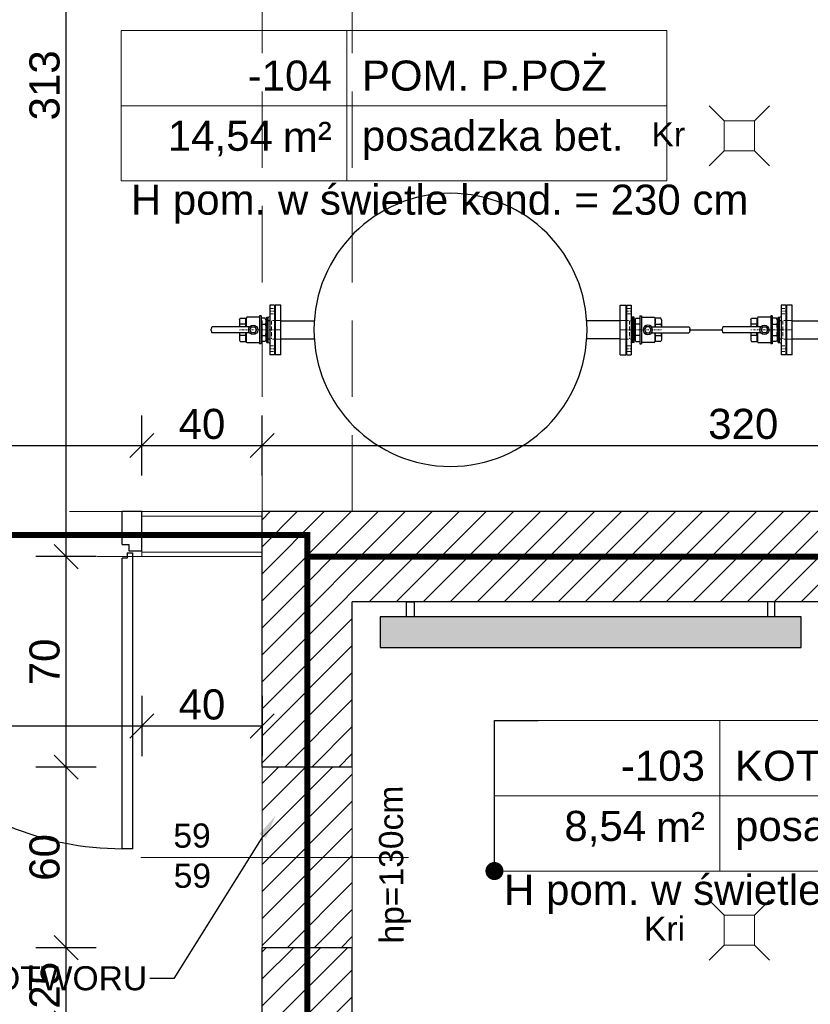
# Model space of a CAD drawing. Header units: millimetres. Extents: x 6506 to 39690, y 6022 to 25261.
# Tile 7 of 59: x 9487 to 9750, y 18567 to 18894. Entities that reach past the tile are written whole.
import ezdxf
from ezdxf import colors
from ezdxf.entities.mleader import LeaderData, LeaderLine
from ezdxf.enums import TextEntityAlignment as Align
from ezdxf.lldxf.tags import DXFTag
from ezdxf.math import Vec2, Vec3

# ---------------------------------------------------------------- set-up
doc = ezdxf.new("R2010")
doc.units = ezdxf.units.MM
for name, pattern in [('ACAD_ISO02W100', [15, 12, -3]), ('ACAD_ISO03W100', [30, 12, -18]), ('ACAD_ISO11W100', [33, 12, -3, 12, -3, 0, -3]), ('DASHDOT', [1, 0.5, -0.25, 0, -0.25]), ('DASHED', [19.05, 12.7, -6.35]), ('HIDDEN', [1.905, 1.27, -0.635])]:
    doc.linetypes.add(name, pattern=pattern)
for name, color, linetype, lineweight in [('_ET-PPOZ', 154, 'ACAD_ISO11W100', 30), ('A_KONST_ISTNIEJĄCE', 83, 'Continuous', 25), ('A_OPISY', 40, 'Continuous', 9), ('A_WIDOK', 141, 'Continuous', 13), ('A_WIDOK-NAD', 221, 'DASHED', 13), ('A_WYMIAROWANIE', 7, 'Continuous', 9), ('CP_AXIS', 143, 'DASHDOT', 9), ('CP_DETAL', 33, 'Continuous', 9), ('CP_HIDDE', 203, 'HIDDEN', 9), ('IS_Grzejniki_Plan_rzut', 7, 'SOLID', 25), ('IS_Odbiorniki', 7, 'SOLID', 15), ('IS_Opisy_działek_Wodociag', 7, 'SOLID', 15)]:
    doc.layers.add(name, color=color, linetype=linetype, lineweight=lineweight)
doc.layers.add('_ET_URZĄDZENIA', color=7, linetype='Continuous')
doc.layers.add('CP_UCSSPEC', color=50, linetype='Continuous')
for name, color, linetype, lineweight, true_color in [('A_DZIAŁOWA_PROJEKTOWANE', 7, 'Continuous', 18, 0x007cb0), ('A_HATCH', 7, 'Continuous', 5, 0x999999), ('A_HATCH_PROJEKTOWANE', 7, 'Continuous', 9, 0x0089b6), ('A_IZOLEACJA TERMI_PROJEKTOWANA', 7, 'Continuous', 15, 0x0089b6), ('A_PPOŻ', 1, 'ACAD_ISO02W100', 30, 0xff0000)]:
    doc.layers.add(name, color=color, linetype=linetype, lineweight=lineweight, true_color=true_color)
doc.layers.add('A_NIEWIDOCZNE  POMOCNICZE', color=252, linetype='ACAD_ISO03W100', lineweight=5, plot=False)
doc.layers.get('CP_UCSSPEC').off()
doc.styles.add('ARIAL', font='arial.ttf')
doc.styles.add('CP_ATTR', font='ROMANS.SHX')
doc.styles.get("Standard").update_dxf_attribs({"font": 'arial.ttf'})
doc.linetypes.add('BATTING', pattern='A,0.0001,-0.1,[134,ltypeshp.shx,S=0.1,R=0,X=-0.1,Y=0],-0.2,[134,ltypeshp.shx,S=0.1,R=180,X=0.1,Y=0],-0.1', length=0.4001)
tags = doc.linetypes.add('SOLID', pattern=[10, 10, 0]).pattern_tags.tags
tags[6:7] = [DXFTag(74, 4), DXFTag(75, 0), DXFTag(340, '0'), DXFTag(46, 0.0), DXFTag(50, 0.0), DXFTag(44, 0.0), DXFTag(45, 0.0)]
tags[4:5] = [DXFTag(74, 4), DXFTag(75, 0), DXFTag(340, '0'), DXFTag(46, 0.0), DXFTag(50, 0.0), DXFTag(44, 0.0), DXFTag(45, 0.0)]
doc.dimstyles.new('1 do 100', dxfattribs={"dimtxt": 10, "dimasz": 8, "dimexe": 10, "dimexo": 10, "dimgap": 2, "dimtad": 1, "dimdec": 0, "dimtxsty": 'Standard', "dimblk": 'OBLIQUE', "dimcen": 2.5, "dimadec": 0, "dimazin": 0, "dimtfac": 1, "dimtdec": 0, "dimtmove": 0, "dimatfit": 3, "dimldrblk": 'OBLIQUE', "dimfxl": 10, "dimfxlon": 1, "dimarcsym": 0})

# ---------------------------------------------------------------- blocks, each defined once
blk = doc.blocks.new('*U134')
at = {"lineweight": 5}
for p, q in [((-75, -25), (-75, 25)), ((-75, 25), (0, 25)), ((0, 0), (0, 25)), ((0, 25), (152.71, 25)), ((152.71, 25), (152.71, -25)), ((-75, -25), (0, -25)), ((152.71, -25), (0, -25))]:
    blk.add_line(p, q, dxfattribs=at)
at = {"lineweight": 5, "ltscale": 18.5}
for p, q in [((0, 25), (0, -25)), ((-75, 0), (152.71, 0))]:
    blk.add_line(p, q, dxfattribs=at)
at = {"lineweight": 5, "ltscale": 18.5, "insert": (-5, -10.38), "char_height": 10, "attachment_point": 6, "style": 'ARIAL'}
blk.add_mtext('\\A1;m²', dxfattribs=at)
at = {"lineweight": 5, "style": 'ARIAL'}
blk.add_attdef('1NR', text='', height=10, dxfattribs=at).set_placement((-5, 5), align=Align.RIGHT)
blk.add_attdef('2POM', (5, 5), '', height=10, dxfattribs=at)
blk.add_attdef('4PL2', text='', height=10, dxfattribs=at).set_placement((-24.57, -5), align=Align.TOP_RIGHT)
blk.add_attdef('3POS', text='', height=10, dxfattribs=at).set_placement((5, -5), align=Align.TOP_LEFT)
blk = doc.blocks.new('_Dot')
at = {"color": 0, "linetype": 'ByBlock', "lineweight": -2}
blk.add_line((-0.5, 0), (-1, 0), dxfattribs=at)
at = {"color": 0, "linetype": 'ByBlock', "const_width": 0.5}
blk.add_lwpolyline([(-0.25, 0, 1), (0.25, 0, 1)], format="xyb", close=True, dxfattribs=at)
blk = doc.blocks.new('_Oblique')
at = {"color": 0, "linetype": 'ByBlock', "lineweight": -2}
blk.add_line((-0.5, -0.5), (0.5, 0.5), dxfattribs=at)
blk = doc.blocks.new('*D202')
at = {"layer": 'A_WYMIAROWANIE', "color": 0, "lineweight": -2, "ltscale": 2, "transparency": 16777216}
for p, q in [((9816.07, 18713.59), (9816.07, 18731.05)), ((9787.97, 18715.66), (9807.97, 18715.66)), ((9797.97, 18700.66), (9797.97, 18715.66)), ((9797.97, 18708.16), (9816.07, 18713.59)), ((9807.97, 18700.66), (9787.97, 18700.66))]:
    blk.add_line(p, q, dxfattribs=at)
at = {"layer": 'Defpoints', "color": 0, "ltscale": 2, "transparency": 16777216}
for p in [(9426.26, 18715.66), (9797.97, 18715.66), (9822.04, 18700.66)]:
    blk.add_point(p, dxfattribs=at)
at = {"layer": 'A_WYMIAROWANIE', "color": 0, "lineweight": -2, "ltscale": 2, "transparency": 16777216, "xscale": 8, "yscale": 8, "zscale": 8}
for p, rotation in [((9797.97, 18715.66), 90), ((9797.97, 18700.66), 270)]:
    blk.add_blockref('_Oblique', p, dxfattribs=dict(at, rotation=rotation))
at = {"layer": 'A_WYMIAROWANIE', "color": 0, "ltscale": 2, "transparency": 16777216, "insert": (9808.97, 18722.32), "char_height": 10, "attachment_point": 5, "rotation": 90}
blk.add_mtext('15', dxfattribs=at)
blk = doc.blocks.new('*D205')
at = {"layer": 'A_WYMIAROWANIE', "color": 0, "lineweight": -2, "ltscale": 2, "transparency": 16777216}
for p, q in [((9512.57, 18585.66), (9492.57, 18585.66)), ((9502.57, 18560.66), (9502.57, 18585.66)), ((9512.57, 18560.66), (9492.57, 18560.66))]:
    blk.add_line(p, q, dxfattribs=at)
at = {"layer": 'Defpoints', "color": 0, "ltscale": 2, "transparency": 16777216}
for p in [(9502.57, 18585.66), (9567.76, 18585.66), (9567.76, 18560.66)]:
    blk.add_point(p, dxfattribs=at)
at = {"layer": 'A_WYMIAROWANIE', "color": 0, "lineweight": -2, "ltscale": 2, "transparency": 16777216, "xscale": 8, "yscale": 8, "zscale": 8}
for p, rotation in [((9502.57, 18585.66), 90), ((9502.57, 18560.66), 270)]:
    blk.add_blockref('_Oblique', p, dxfattribs=dict(at, rotation=rotation))
at = {"layer": 'A_WYMIAROWANIE', "color": 0, "ltscale": 2, "transparency": 16777216, "insert": (9495.46, 18573.16), "char_height": 10, "attachment_point": 5, "rotation": 90}
blk.add_mtext('25', dxfattribs=at)
blk = doc.blocks.new('*D206')
at = {"layer": 'A_WYMIAROWANIE', "color": 0, "lineweight": -2, "ltscale": 2, "transparency": 16777216}
for p, q in [((9512.57, 18645.66), (9492.57, 18645.66)), ((9502.57, 18585.66), (9502.57, 18645.66)), ((9512.57, 18585.66), (9492.57, 18585.66))]:
    blk.add_line(p, q, dxfattribs=at)
at = {"layer": 'Defpoints', "color": 0, "ltscale": 2, "transparency": 16777216}
for p in [(9502.57, 18645.66), (9582.76, 18645.66), (9567.76, 18585.66)]:
    blk.add_point(p, dxfattribs=at)
at = {"layer": 'A_WYMIAROWANIE', "color": 0, "lineweight": -2, "ltscale": 2, "transparency": 16777216, "xscale": 8, "yscale": 8, "zscale": 8}
for p, rotation in [((9502.57, 18645.66), 90), ((9502.57, 18585.66), 270)]:
    blk.add_blockref('_Oblique', p, dxfattribs=dict(at, rotation=rotation))
at = {"layer": 'A_WYMIAROWANIE', "color": 0, "ltscale": 2, "transparency": 16777216, "insert": (9495.46, 18615.66), "char_height": 10, "attachment_point": 5, "rotation": 90}
blk.add_mtext('60', dxfattribs=at)
blk = doc.blocks.new('*D207')
at = {"layer": 'A_WYMIAROWANIE', "color": 0, "lineweight": -2, "ltscale": 2, "transparency": 16777216}
for p, q in [((9512.57, 18715.66), (9492.57, 18715.66)), ((9502.57, 18645.66), (9502.57, 18715.66)), ((9512.57, 18645.66), (9492.57, 18645.66))]:
    blk.add_line(p, q, dxfattribs=at)
at = {"layer": 'Defpoints', "color": 0, "ltscale": 2, "transparency": 16777216}
for p in [(9502.57, 18715.66), (9561.93, 18715.66), (9582.76, 18645.66)]:
    blk.add_point(p, dxfattribs=at)
at = {"layer": 'A_WYMIAROWANIE', "color": 0, "lineweight": -2, "ltscale": 2, "transparency": 16777216, "xscale": 8, "yscale": 8, "zscale": 8}
for p, rotation in [((9502.57, 18715.66), 90), ((9502.57, 18645.66), 270)]:
    blk.add_blockref('_Oblique', p, dxfattribs=dict(at, rotation=rotation))
at = {"layer": 'A_WYMIAROWANIE', "color": 0, "ltscale": 2, "transparency": 16777216, "insert": (9495.46, 18680.66), "char_height": 10, "attachment_point": 5, "rotation": 90}
blk.add_mtext('70', dxfattribs=at)
blk = doc.blocks.new('*D208')
at = {"layer": 'A_WYMIAROWANIE', "color": 0, "lineweight": -2, "ltscale": 2, "transparency": 16777216}
for p, q in [((9492.57, 19029.04), (9512.57, 19029.04)), ((9502.57, 18715.66), (9502.57, 19029.04)), ((9512.57, 18715.66), (9492.57, 18715.66))]:
    blk.add_line(p, q, dxfattribs=at)
at = {"layer": 'Defpoints', "color": 0, "ltscale": 2, "transparency": 16777216}
for p in [(9278.21, 19029.04), (9502.57, 19029.04), (9561.93, 18715.66)]:
    blk.add_point(p, dxfattribs=at)
at = {"layer": 'A_WYMIAROWANIE', "color": 0, "lineweight": -2, "ltscale": 2, "transparency": 16777216, "xscale": 8, "yscale": 8, "zscale": 8}
for p, rotation in [((9502.57, 19029.04), 90), ((9502.57, 18715.66), 270)]:
    blk.add_blockref('_Oblique', p, dxfattribs=dict(at, rotation=rotation))
at = {"layer": 'A_WYMIAROWANIE', "color": 0, "ltscale": 2, "transparency": 16777216, "insert": (9495.46, 18872.35), "char_height": 10, "attachment_point": 5, "rotation": 90}
blk.add_mtext('313', dxfattribs=at)
blk = doc.blocks.new('A$C851ad2d9')
at = {"layer": 'IS_Odbiorniki'}
for p, q in [((-50, 50), (-100, 100)), ((50, 50), (100, 100)), ((-50, -50), (-100, -100)), ((50, -50), (100, -100))]:
    blk.add_line(p, q, dxfattribs=at)
blk.add_lwpolyline([(-50, -50), (50, -50), (50, 50), (-50, 50)], close=True, dxfattribs=at)
blk = doc.blocks.new('2hfl03b_01_pn10_dn50_edwp94')
for p, q in [((0, 82.5), (0, -82.5)), ((0, 82.5), (19, 82.5)), ((19, -82.5), (19, 82.5)), ((0, -82.5), (19, -82.5))]:
    blk.add_line(p, q)
at = {"layer": 'CP_AXIS'}
blk.add_line((0, 0), (19, 0), dxfattribs=at)
at = {"layer": 'CP_HIDDE'}
for p, q in [((0, 30.8), (19, 30.8)), ((0, -30.7), (19, -30.7))]:
    blk.add_line(p, q, dxfattribs=at)
at = {"style": 'CP_ATTR', "flags": 9}
for tag in ['NAME', 'GROUP', 'PRODUCER', 'ARTICLE', 'CHARACTER', 'DN', 'WEIGHT', 'OTHER', 'QUANTITY']:
    blk.add_attdef(tag, text='', height=0.00005, dxfattribs=at).set_placement((0, 0), align=Align.MIDDLE_LEFT)
for tag in ['NUMBER', 'PRODUCT-TYPE', 'ORDER-NO', 'PN', 'BOLTTYPE', 'PRICE']:
    blk.add_attdef(tag, text='', height=0.00005, dxfattribs=at).set_placement((0, 0), align=Align.MIDDLE_RIGHT)
blk = doc.blocks.new('cp_ucs2d')
at = {"layer": 'Defpoints'}
blk.add_line((0, 0), (0, 0), dxfattribs=at)
blk.add_point((0, 0), dxfattribs=at)
blk = doc.blocks.new('Phpn_zaw142_050z_f27jpvv')
for p, q in [((1.89, 3.38), (2.12, 3.85)), ((1.89, -3.38), (1.89, 3.38)), ((2.12, 3.85), (3.51, 3.85)), ((3.51, -4.62), (3.51, 4.62)), ((3.51, 4.62), (3.99, 4.62)), ((3.99, -4.62), (3.99, 4.62)), ((8.29, 4.22), (3.99, 4.22)), ((8.29, 4.22), (8.45, 3.85)), ((10.46, 3.85), (8.45, 3.85)), ((8.45, 0.96), (8.45, 3.85)), ((10.69, 3.38), (10.46, 3.85)), ((10.69, 0.96), (10.69, 3.38)), ((1.59, -3.02), (1.59, 3.01)), ((1.89, 3.01), (1.59, 3.01)), ((3.51, 1.88), (2.12, 1.88)), ((5.03, 0), (5.58, 0.96)), ((5.58, -0.96), (5.03, 0)), ((5.58, 0.96), (6.7, 0.96)), ((6.7, 0.96), (7.25, 0)), ((7.25, 0), (6.7, -0.96)), ((7.34, 0.96), (19.74, 0.96)), ((8.62, 1.88), (10.46, 1.88)), ((20.14, 0.24), (20.14, -0.24)), ((1.89, -3.02), (1.59, -3.02)), ((3.51, -1.88), (2.12, -1.88)), ((6.7, -0.96), (5.58, -0.96)), ((7.34, -0.96), (19.74, -0.96)), ((8.45, -3.85), (8.45, -0.96)), ((8.62, -1.88), (10.46, -1.88)), ((10.69, -3.38), (10.69, -0.96)), ((1.89, -3.38), (2.12, -3.85)), ((2.12, -3.85), (3.51, -3.85)), ((3.51, -4.62), (3.99, -4.62)), ((3.99, -4.22), (8.29, -4.22)), ((8.29, -4.22), (8.45, -3.85)), ((10.46, -3.85), (8.45, -3.85)), ((10.69, -3.38), (10.46, -3.85))]:
    blk.add_line(p, q)
blk.add_circle((6.14, 0), 1.54)
for centre, start_param, end_param in [((19.74, 0.24), -1.570796, 0), ((19.74, -0.24), 3.141593, 4.712389)]:
    blk.add_ellipse(centre, major_axis=(0, 0.722), ratio=0.560187, start_param=start_param, end_param=end_param)
at = {"layer": 'CP_AXIS'}
blk.add_line((1.59, 0), (10.69, 0), dxfattribs=at)
at = {"layer": 'CP_DETAL'}
for p, q in [((1.89, 2.46), (2.12, 1.88)), ((10.69, 2.46), (10.46, 1.88)), ((1.89, -2.46), (2.12, -1.88)), ((10.69, -2.46), (10.46, -1.88))]:
    blk.add_line(p, q, dxfattribs=at)
for centre, major_axis, ratio, start_param, end_param in [((7.33, 2.77), (0, 3.32), 0.409938, 4.712385, 5.046598), ((4.64, -0.01), (0, 4.75), 0.578135, 1.159975, 1.568122), ((4.64, 0.01), (0, 4.75), 0.578135, 1.57347, 1.981618), ((7.33, 2.77), (0, 2.69), 0.505137, 4.378172, 4.712385), ((6.1, -0.29), (0, 5.43), 0.505137, -1.338774, -1.159975), ((7.95, -0.29), (0, 5.43), 0.505137, -1.338774, -1.159975), ((6.1, 0.29), (0, 5.43), 0.505137, 4.301568, 4.480366), ((7.33, -2.77), (0, 2.69), 0.505137, -1.570792, -1.236579), ((7.33, -2.77), (0, 3.32), 0.409938, 4.37818, 4.712393), ((7.95, 0.29), (0, 5.43), 0.505137, 4.301568, 4.480366)]:
    blk.add_ellipse(centre, major_axis=major_axis, ratio=ratio, start_param=start_param, end_param=end_param, dxfattribs=at)
at = {"layer": 'CP_HIDDE'}
for p, q in [((1.59, 3.01), (0, 3.01)), ((0, -3.02), (0, 3.01)), ((1.59, -3.02), (0, -3.02))]:
    blk.add_line(p, q, dxfattribs=at)
at = {"layer": 'CP_UCSSPEC', "xscale": 0.03, "yscale": 0.03, "zscale": 0.03, "rotation": 180}
blk.add_blockref('cp_ucs2d', (0, 0), dxfattribs=at)
at = {"layer": 'CP_UCSSPEC', "xscale": 0.03, "zscale": 0.03}
for yscale in [0.03, -0.03]:
    blk.add_blockref('cp_ucs2d', (10.69, 0), dxfattribs=dict(at, yscale=yscale))
at = {"linetype": 'ByBlock', "style": 'CP_ATTR', "flags": 9}
for tag in ['NAME', 'GROUP', 'NUMBER', 'PRODUCER', 'ARTICLE', 'PRODUCT-TYPE', 'ORDER-NO', 'CHARACTER', 'DN', 'PN', 'TEMPERATURE', 'FLOW', 'POWER', 'VOLTAGE', 'WEIGHT', 'OTHER']:
    blk.add_attdef(tag, text='', height=0.00005, dxfattribs=at).set_placement((1.58, 0), align=Align.MIDDLE_LEFT)
blk = doc.blocks.new('2hfl14pn10_dn50_zdwz4mk')
for p, q in [((0, 8.25), (-1.6, 8.25)), ((-1.6, 8.25), (-1.6, -8.25)), ((0, 8.25), (0, -8.25)), ((-2.6, -4.2), (-2.6, 4.2)), ((-2.6, 4.2), (-2.1, 4.2)), ((-2.1, 4.2), (-1.6, 4.47)), ((-2.1, -4.2), (-2.1, 4.2)), ((0, 5.3), (0.2, 5.1)), ((0.2, 5.1), (0.2, -5.1)), ((-2.6, -4.2), (-2.1, -4.2)), ((-2.1, -4.2), (-1.6, -4.47)), ((0, -5.3), (0.2, -5.1)), ((0, -8.25), (-1.6, -8.25))]:
    blk.add_line(p, q)
at = {"layer": 'CP_AXIS'}
for p, q in [((-1.6, 6.25), (0, 6.25)), ((-2.6, 0), (0.2, 0)), ((-1.6, -6.25), (0, -6.25))]:
    blk.add_line(p, q, dxfattribs=at)
at = {"layer": 'CP_HIDDE'}
for p, q in [((-1.6, 7.15), (0, 7.15)), ((-1.6, 5.35), (0, 5.35)), ((-2.6, 3.08), (0.2, 3.08)), ((-2.6, -3.08), (0.2, -3.08)), ((-1.6, -5.35), (0, -5.35)), ((-1.6, -7.15), (0, -7.15))]:
    blk.add_line(p, q, dxfattribs=at)
at = {"linetype": 'ByBlock', "style": 'CP_ATTR', "flags": 9}
for tag in ['NAME', 'GROUP', 'NUMBER', 'PRODUCER', 'ARTICLE', 'PRODUCT-TYPE', 'ORDER-NO', 'CHARACTER', 'DN', 'PN', 'TEMPERATURE', 'FLOW', 'POWER', 'VOLTAGE', 'WEIGHT', 'OTHER']:
    blk.add_attdef(tag, text='', height=0.00005, dxfattribs=at).set_placement((-2.69, -0.01), align=Align.MIDDLE_LEFT)
blk = doc.blocks.new('A$Cc245dc69')
at = {"layer": '_ET_URZĄDZENIA'}
for p, q in [((-56.38, 3.01), (-45.3, 3.01)), ((56.38, 3.01), (45.3, 3.01)), ((-56.38, -3.01), (-45.3, -3.01)), ((56.38, -3.01), (45.3, -3.01))]:
    blk.add_line(p, q, dxfattribs=at)
blk.add_circle((0, 0), 45.4, dxfattribs=at)
at = {"layer": '_ET_URZĄDZENIA', "xscale": -1, "rotation": 180}
blk.add_blockref('2hfl14pn10_dn50_zdwz4mk', (-58.48, 0), dxfattribs=at)
at = {"layer": '_ET_URZĄDZENIA', "yscale": 0.1, "zscale": 0.1}
for p, xscale in [((-56.38, 0), -0.1), ((56.38, 0), 0.1)]:
    blk.add_blockref('2hfl03b_01_pn10_dn50_edwp94', p, dxfattribs=dict(at, xscale=xscale))
at = {"layer": '_ET_URZĄDZENIA', "rotation": 180}
blk.add_blockref('2hfl14pn10_dn50_zdwz4mk', (58.48, 0), dxfattribs=at)
at = {"layer": '_ET_URZĄDZENIA', "xscale": -1}
blk.add_blockref('Phpn_zaw142_050z_f27jpvv', (-59.49, 0), dxfattribs=at)
at = {"layer": '_ET_URZĄDZENIA'}
blk.add_blockref('Phpn_zaw142_050z_f27jpvv', (59.49, 0), dxfattribs=at)
blk = doc.blocks.new('*D596')
at = {"layer": 'A_WYMIAROWANIE', "color": 0, "lineweight": -2, "ltscale": 2, "transparency": 16777216}
for p, q in [((9527.76, 18669.36), (9527.76, 18649.36)), ((9567.76, 18669.36), (9567.76, 18649.36)), ((9567.76, 18659.36), (9527.76, 18659.36))]:
    blk.add_line(p, q, dxfattribs=at)
at = {"layer": 'Defpoints', "color": 0, "ltscale": 2, "transparency": 16777216}
for p in [(9527.76, 18715.66), (9567.76, 18684.71), (9527.76, 18659.36)]:
    blk.add_point(p, dxfattribs=at)
at = {"layer": 'A_WYMIAROWANIE', "color": 0, "lineweight": -2, "ltscale": 2, "transparency": 16777216, "xscale": 8, "yscale": 8, "zscale": 8, "rotation": 180}
blk.add_blockref('_Oblique', (9527.76, 18659.36), dxfattribs=at)
at = {"layer": 'A_WYMIAROWANIE', "color": 0, "lineweight": -2, "ltscale": 2, "transparency": 16777216, "xscale": 8, "yscale": 8, "zscale": 8}
blk.add_blockref('_Oblique', (9567.76, 18659.36), dxfattribs=at)
at = {"layer": 'A_WYMIAROWANIE', "color": 0, "ltscale": 2, "transparency": 16777216, "insert": (9547.76, 18666.46), "char_height": 10, "attachment_point": 5}
blk.add_mtext('40', dxfattribs=at)
blk = doc.blocks.new('*D597')
at = {"layer": 'A_WYMIAROWANIE', "color": 0, "lineweight": -2, "ltscale": 2, "transparency": 16777216}
for p, q in [((9417.76, 18669.36), (9417.76, 18649.36)), ((9527.76, 18669.36), (9527.76, 18649.36)), ((9527.76, 18659.36), (9417.76, 18659.36))]:
    blk.add_line(p, q, dxfattribs=at)
at = {"layer": 'Defpoints', "color": 0, "ltscale": 2, "transparency": 16777216}
for p in [(9417.76, 18715.66), (9527.76, 18715.66), (9417.76, 18659.36)]:
    blk.add_point(p, dxfattribs=at)
at = {"layer": 'A_WYMIAROWANIE', "color": 0, "lineweight": -2, "ltscale": 2, "transparency": 16777216, "xscale": 8, "yscale": 8, "zscale": 8, "rotation": 180}
blk.add_blockref('_Oblique', (9417.76, 18659.36), dxfattribs=at)
at = {"layer": 'A_WYMIAROWANIE', "color": 0, "lineweight": -2, "ltscale": 2, "transparency": 16777216, "xscale": 8, "yscale": 8, "zscale": 8}
blk.add_blockref('_Oblique', (9527.76, 18659.36), dxfattribs=at)
at = {"layer": 'A_WYMIAROWANIE', "color": 0, "ltscale": 2, "transparency": 16777216, "insert": (9472.76, 18666.46), "char_height": 10, "attachment_point": 5}
blk.add_mtext('110', dxfattribs=at)
blk = doc.blocks.new('*D600')
at = {"layer": 'A_WYMIAROWANIE', "color": 0, "lineweight": -2, "ltscale": 2, "transparency": 16777216}
for p, q in [((9417.76, 18742.63), (9417.76, 18762.63)), ((9527.76, 18742.63), (9527.76, 18762.63)), ((9417.76, 18752.63), (9527.76, 18752.63))]:
    blk.add_line(p, q, dxfattribs=at)
at = {"layer": 'Defpoints', "color": 0, "ltscale": 2, "transparency": 16777216}
for p in [(9527.76, 18752.63), (9417.76, 18730.66), (9527.76, 18729.16)]:
    blk.add_point(p, dxfattribs=at)
at = {"layer": 'A_WYMIAROWANIE', "color": 0, "lineweight": -2, "ltscale": 2, "transparency": 16777216, "xscale": 8, "yscale": 8, "zscale": 8, "rotation": 180}
blk.add_blockref('_Oblique', (9417.76, 18752.63), dxfattribs=at)
at = {"layer": 'A_WYMIAROWANIE', "color": 0, "lineweight": -2, "ltscale": 2, "transparency": 16777216, "xscale": 8, "yscale": 8, "zscale": 8}
blk.add_blockref('_Oblique', (9527.76, 18752.63), dxfattribs=at)
at = {"layer": 'A_WYMIAROWANIE', "color": 0, "ltscale": 2, "transparency": 16777216, "insert": (9472.76, 18759.73), "char_height": 10, "attachment_point": 5}
blk.add_mtext('110', dxfattribs=at)
blk = doc.blocks.new('*D601')
at = {"layer": 'A_WYMIAROWANIE', "color": 0, "lineweight": -2, "ltscale": 2, "transparency": 16777216}
for p, q in [((9527.76, 18742.63), (9527.76, 18762.63)), ((9567.76, 18742.63), (9567.76, 18762.63)), ((9527.76, 18752.63), (9567.76, 18752.63))]:
    blk.add_line(p, q, dxfattribs=at)
at = {"layer": 'Defpoints', "color": 0, "ltscale": 2, "transparency": 16777216}
for p in [(9567.76, 18752.63), (9527.76, 18729.16), (9567.76, 18730.66)]:
    blk.add_point(p, dxfattribs=at)
at = {"layer": 'A_WYMIAROWANIE', "color": 0, "lineweight": -2, "ltscale": 2, "transparency": 16777216, "xscale": 8, "yscale": 8, "zscale": 8, "rotation": 180}
blk.add_blockref('_Oblique', (9527.76, 18752.63), dxfattribs=at)
at = {"layer": 'A_WYMIAROWANIE', "color": 0, "lineweight": -2, "ltscale": 2, "transparency": 16777216, "xscale": 8, "yscale": 8, "zscale": 8}
blk.add_blockref('_Oblique', (9567.76, 18752.63), dxfattribs=at)
at = {"layer": 'A_WYMIAROWANIE', "color": 0, "ltscale": 2, "transparency": 16777216, "insert": (9547.76, 18759.73), "char_height": 10, "attachment_point": 5}
blk.add_mtext('40', dxfattribs=at)
blk = doc.blocks.new('*U604')
at = {"lineweight": 5}
for p, q in [((-75, -25), (-75, 25)), ((-75, 25), (0, 25)), ((0, 0), (0, 25)), ((0, 25), (106.37, 25)), ((106.37, 25), (106.37, -25)), ((-75, -25), (0, -25)), ((106.37, -25), (0, -25))]:
    blk.add_line(p, q, dxfattribs=at)
at = {"lineweight": 5, "ltscale": 18.5}
for p, q in [((0, 25), (0, -25)), ((-75, 0), (106.37, 0))]:
    blk.add_line(p, q, dxfattribs=at)
at = {"lineweight": 5, "ltscale": 18.5, "insert": (-5, -10.38), "char_height": 10, "attachment_point": 6, "style": 'ARIAL'}
blk.add_mtext('\\A1;m²', dxfattribs=at)
at = {"lineweight": 5, "style": 'ARIAL'}
blk.add_attdef('1NR', text='', height=10, dxfattribs=at).set_placement((-5, 5), align=Align.RIGHT)
blk.add_attdef('2POM', (5, 5), '', height=10, dxfattribs=at)
blk.add_attdef('4PL2', text='', height=10, dxfattribs=at).set_placement((-24.57, -5), align=Align.TOP_RIGHT)
blk.add_attdef('3POS', text='', height=10, dxfattribs=at).set_placement((5, -5), align=Align.TOP_LEFT)
blk = doc.blocks.new('*D605')
at = {"layer": 'A_WYMIAROWANIE', "color": 0, "lineweight": -2, "ltscale": 2, "transparency": 16777216}
for p, q in [((9567.76, 18742.63), (9567.76, 18762.63)), ((9887.76, 18742.63), (9887.76, 18762.63)), ((9567.76, 18752.63), (9887.76, 18752.63))]:
    blk.add_line(p, q, dxfattribs=at)
at = {"layer": 'Defpoints', "color": 0, "ltscale": 2, "transparency": 16777216}
for p in [(9887.76, 18752.63), (9567.76, 18730.66), (9887.76, 18730.66)]:
    blk.add_point(p, dxfattribs=at)
at = {"layer": 'A_WYMIAROWANIE', "color": 0, "lineweight": -2, "ltscale": 2, "transparency": 16777216, "xscale": 8, "yscale": 8, "zscale": 8, "rotation": 180}
blk.add_blockref('_Oblique', (9567.76, 18752.63), dxfattribs=at)
at = {"layer": 'A_WYMIAROWANIE', "color": 0, "lineweight": -2, "ltscale": 2, "transparency": 16777216, "xscale": 8, "yscale": 8, "zscale": 8}
blk.add_blockref('_Oblique', (9887.76, 18752.63), dxfattribs=at)
at = {"layer": 'A_WYMIAROWANIE', "color": 0, "ltscale": 2, "transparency": 16777216, "insert": (9727.76, 18759.74), "char_height": 10, "attachment_point": 5}
blk.add_mtext('320', dxfattribs=at)

msp = doc.modelspace()

# ---------------------------------------------------------------- hatches: boundary and pattern name
at = {"layer": 'A_HATCH'}
h = msp.add_hatch(dxfattribs=at)
h.set_pattern_fill('ANSI31', color=256, scale=2)
h.set_pattern_definition([(45, (-3039.768, 355.087), (-4.490128, 4.490128), [])])
h.paths.add_polyline_path([(9887.76, 18730.66), (9567.76, 18730.66), (9567.76, 18645.66), (9597.76, 18645.66), (9597.76, 18700.66), (9887.76, 18700.66)], flags=17)
h.paths.add_polyline_path([(9597.76, 18585.66), (9567.76, 18585.66), (9567.76, 18560.66), (9597.76, 18560.66)], flags=17)
h.paths.add_polyline_path([(9714.76, 18455.66), (9274.26, 18455.66), (9274.26, 18425.66), (9714.76, 18425.66)], flags=17)
h.paths.add_polyline_path([(9570.76, 18325.66), (9247.76, 18325.66), (9244.76, 18325.66), (9244.76, 18302.66), (9570.76, 18302.66)], flags=17)
h.paths.add_polyline_path([(9887.76, 18523.42), (9910.26, 18523.42), (9887.76, 18523.42), (9887.76, 18347.66), (9754.76, 18347.66), (9754.76, 18455.66), (9714.76, 18455.66), (9714.76, 18425.66), (9714.76, 18204.66), (9570.76, 18204.66), (9094.76, 18204.66), (9094.76, 18419.66), (9094.76, 18532.7), (9067.76, 18532.7), (9067.76, 18419.66), (9067.76, 18177.66), (9741.76, 18177.66), (9741.76, 18320.66), (9914.76, 18320.66), (9914.76, 19060.66), (9067.76, 19060.66), (9067.76, 18798.7), (9094.76, 18798.7), (9094.76, 19033.66), (9887.76, 19033.66)])
at = {"layer": 'A_HATCH_PROJEKTOWANE', "ltscale": 2}
h = msp.add_hatch(dxfattribs=at)
h.set_pattern_fill('ANSI31', color=256, scale=2)
h.set_pattern_definition([(45, (-7475.724, 537.087), (-4.490128, 4.490128), [])])
h.paths.add_polyline_path([(9597.76, 18585.66), (9597.76, 18645.66), (9567.76, 18645.66), (9567.76, 18585.66)])
at = {"layer": 'IS_Grzejniki_Plan_rzut'}
msp.add_hatch(color=8, dxfattribs=at).paths.add_polyline_path([(9607.05, 18685.46), (9747.05, 18685.46), (9747.05, 18695.66), (9607.05, 18695.66)])

# ---------------------------------------------------------------- linework, layer by layer
at = {"color": 144}
for p, q in [((9521.21, 18719.73), (9523.39, 18719.73)), ((9523.39, 18719.73), (9523.39, 18717.55)), ((9522.93, 18715.21), (9521.23, 18715.21)), ((9522.93, 18716.91), (9522.93, 18715.21))]:
    msp.add_line(p, q, dxfattribs=at)
for points in [[(9521.21, 18719.73), (9521.21, 18730.66)], [(9523.39, 18717.55), (9527.76, 18717.55), (9527.76, 18730.66), (9521.21, 18730.66)], [(9524.63, 18716.91), (9524.63, 18618.57), (9521.23, 18618.57), (9521.23, 18715.21)], [(9522.93, 18716.91), (9524.63, 18716.91)]]:
    msp.add_lwpolyline(points, dxfattribs=at)
msp.add_arc((9521.23, 18716.94), 98.37, 179.6452, 270.0011, dxfattribs=at)
at = {"layer": '_ET-PPOZ', "ltscale": 2}
msp.add_line((9710.05, 18791.06), (9720.78, 18791.06), dxfattribs=at)
at = {"layer": 'A_DZIAŁOWA_PROJEKTOWANE', "ltscale": 2}
msp.add_line((9527.76, 18730.66), (9527.76, 18715.66), dxfattribs=at)
for points in [[(9567.76, 18730.66), (9527.76, 18730.66)], [(9567.76, 18730.66), (9527.76, 18730.66)], [(9567.76, 18729.16), (9527.76, 18729.16)], [(9567.76, 18717.16), (9527.76, 18717.16)], [(9567.76, 18715.66), (9527.76, 18715.66)]]:
    msp.add_lwpolyline(points, dxfattribs=at)
at = {"layer": 'A_IZOLEACJA TERMI_PROJEKTOWANA', "linetype": 'BATTING', "ltscale": 12}
msp.add_lwpolyline([(9567.91, 18723.4), (9527.91, 18723.4)], dxfattribs=at)
at = {"layer": 'A_IZOLEACJA TERMI_PROJEKTOWANA', "ltscale": 2}
msp.add_lwpolyline([(9567.76, 18645.66), (9597.76, 18645.66), (9597.76, 18585.66), (9567.76, 18585.66)], close=True, dxfattribs=at)
at = {"layer": 'A_KONST_ISTNIEJĄCE', "ltscale": 2}
for p, q in [((9887.76, 18730.66), (9567.76, 18730.66)), ((9567.76, 18645.66), (9567.76, 18730.66)), ((9887.76, 18700.66), (9597.76, 18700.66)), ((9597.76, 18645.66), (9597.76, 18700.66)), ((9597.76, 18645.66), (9567.76, 18645.66)), ((9567.76, 18560.66), (9567.76, 18585.66)), ((9597.76, 18585.66), (9567.76, 18585.66)), ((9597.76, 18560.66), (9597.76, 18585.66))]:
    msp.add_line(p, q, dxfattribs=at)
at = {"layer": 'A_NIEWIDOCZNE  POMOCNICZE', "ltscale": 2}
for points in [[(9567.76, 18715.66), (9567.76, 18455.66), (9274.26, 18455.66), (9274.26, 18473.16), (9094.76, 18473.16), (9094.76, 19033.66), (9392.76, 19026.16), (9392.76, 18715.66), (9567.76, 18715.66)], [(9597.76, 18700.66), (9887.76, 18700.66), (9887.76, 18347.66), (9754.76, 18347.66), (9754.76, 18455.66), (9597.76, 18455.66), (9597.76, 18700.66)]]:
    msp.add_lwpolyline(points, dxfattribs=at)
msp.add_lwpolyline([(9407.76, 19033.66), (9887.76, 19033.66), (9887.76, 18730.66), (9407.76, 18730.66)], close=True, dxfattribs=at)
at = {"layer": 'A_OPISY', "transparency": 33554559}
msp.add_line((9616.47, 18615.66), (9527.46, 18615.66), dxfattribs=at)
at = {"layer": 'A_PPOŻ', "linetype": 'ACAD_ISO03W100', "ltscale": 2, "const_width": 2}
msp.add_lwpolyline([(9582.76, 18715.66), (9582.76, 18722.83), (9398.68, 18722.83), (9398.68, 19041.21), (9895.58, 19041.21), (9895.58, 18715.66)], dxfattribs=at)
msp.add_lwpolyline([(9582.76, 18715.66), (9902.76, 18715.66), (9902.76, 18332.66), (9739.76, 18332.66), (9739.76, 18440.66), (9582.76, 18440.66)], close=True, dxfattribs=at)
at = {"layer": 'A_WIDOK', "ltscale": 2}
for p, q in [((9567.76, 18645.66), (9567.76, 18585.66)), ((9597.76, 18645.66), (9597.76, 18585.66))]:
    msp.add_line(p, q, dxfattribs=at)
at = {"layer": 'A_WIDOK-NAD', "ltscale": 2}
for p, q in [((9567.76, 18730.66), (9567.76, 19033.66)), ((9597.76, 18730.66), (9597.76, 19033.66))]:
    msp.add_line(p, q, dxfattribs=at)
at = {"layer": 'IS_Grzejniki_Plan_rzut'}
for p, q in [((9615.8, 18695.66), (9615.8, 18700.66)), ((9615.8, 18700.66), (9618.3, 18700.66)), ((9618.3, 18700.66), (9618.3, 18695.66)), ((9738.3, 18700.66), (9735.8, 18700.66)), ((9735.8, 18700.66), (9735.8, 18695.66)), ((9738.3, 18695.66), (9738.3, 18700.66)), ((9747.05, 18695.66), (9607.05, 18695.66)), ((9607.05, 18695.66), (9607.05, 18685.46)), ((9747.05, 18685.46), (9747.05, 18695.66)), ((9607.05, 18685.46), (9747.05, 18685.46))]:
    msp.add_line(p, q, dxfattribs=at)

# ---------------------------------------------------------------- block references
at = {"layer": '_ET_URZĄDZENIA', "ltscale": 2, "xscale": -1, "rotation": 180}
for p in [(9630.41, 18791.06), (9800.41, 18791.06)]:
    msp.add_blockref('A$Cc245dc69', p, dxfattribs=at)
at = {"layer": 'A_OPISY'}
for name, p, values in [('*U604', (9595.93, 18865.6), {'1NR': '-104', '2POM': 'POM. P.POŻ', '3POS': 'posadzka bet.', '4PL2': '14,54'}), ('*U134', (9720.02, 18636.14), {'1NR': '-103', '2POM': 'KOTŁOWNIA ', '3POS': 'posadzka bet.', '4PL2': '8,54'})]:
    msp.add_blockref(name, p, dxfattribs=at).add_auto_attribs(values)
at = {"layer": 'IS_Odbiorniki', "xscale": 0.1, "yscale": 0.1, "zscale": 0.1}
for p in [(9726.45, 18855.57), (9726.45, 18591.47)]:
    msp.add_blockref('A$C851ad2d9', p, dxfattribs=at)

# ---------------------------------------------------------------- texts
at = {"layer": 'A_OPISY', "char_height": 10, "attachment_point": 1}
for insert in [(9524.12, 18839.35), (9648.21, 18609.89)]:
    msp.add_mtext_dynamic_manual_height_columns('H pom. w świetle kond. = 230 cm', width=254.3544, gutter_width=0, heights=[12.82], dxfattribs=dict(at, insert=insert))
at = {"layer": 'A_OPISY', "transparency": 33554559, "char_height": 8, "attachment_point": 5}
for s, insert, rotation in [('hp=130cm', (9611.9, 18613.28), 90.4248), ('59\\P59', (9544.51, 18616.2), 0.4248)]:
    msp.add_mtext_dynamic_manual_height_columns(s, width=44.3905, gutter_width=12.5, heights=[0], dxfattribs=dict(at, insert=insert, rotation=rotation))
at = {"layer": 'IS_Opisy_działek_Wodociag', "char_height": 8, "attachment_point": 9, "line_spacing_factor": 0.9}
for s, insert in [('\\pxql;Kr', (9708.41, 18852.04)), ('\\pxql;Kri', (9708.41, 18587.95))]:
    msp.add_mtext(s, dxfattribs=dict(at, insert=insert))

# ---------------------------------------------------------------- dimensions: what is measured, and where the dimension line sits
at = {"layer": 'A_WYMIAROWANIE', "ltscale": 2}
for base, p1, p2, picture, middle in [((9502.57, 19029.04), (9561.93, 18715.66), (9278.21, 19029.04), '*D208', (9495.46, 18872.35)), ((9797.97, 18715.66), (9822.04, 18700.66), (9426.26, 18715.66), '*D202', (9808.97, 18715.59)), ((9502.57, 18715.66), (9582.76, 18645.66), (9561.93, 18715.66), '*D207', (9495.46, 18680.66)), ((9502.57, 18645.66), (9567.76, 18585.66), (9582.76, 18645.66), '*D206', (9495.46, 18615.66)), ((9502.57, 18585.66), (9567.76, 18560.66), (9567.76, 18585.66), '*D205', (9495.46, 18573.16))]:
    dim = msp.add_linear_dim(base=base, p1=p1, p2=p2, angle=90, dimstyle='1 do 100', override={"dimtmove": 1}, dxfattribs=at)
    dim.commit()
    dim.dimension.update_dxf_attribs({"geometry": picture, "text_midpoint": middle})
for base, p1, p2, picture, middle in [((9527.76, 18752.63), (9417.76, 18730.66), (9527.76, 18729.16), '*D600', (9472.76, 18759.73)), ((9567.76, 18752.63), (9527.76, 18729.16), (9567.76, 18730.66), '*D601', (9547.76, 18759.73)), ((9417.76, 18659.36), (9527.76, 18715.66), (9417.76, 18715.66), '*D597', (9472.76, 18666.46))]:
    dim = msp.add_linear_dim(base=base, p1=p1, p2=p2, dimstyle='1 do 100', override={"dimtmove": 1}, dxfattribs=at)
    dim.commit()
    dim.dimension.update_dxf_attribs({"geometry": picture, "text_midpoint": middle})
for base, p1, p2, picture, middle in [((9887.76, 18752.63), (9567.76, 18730.66), (9887.76, 18730.66), '*D605', (9727.76, 18759.74)), ((9527.76, 18659.36), (9567.76, 18684.71), (9527.76, 18715.66), '*D596', (9547.76, 18666.46))]:
    dim = msp.add_linear_dim(base=base, p1=p1, p2=p2, dimstyle='1 do 100', dxfattribs=at)
    dim.commit()
    dim.dimension.update_dxf_attribs({"geometry": picture, "text_midpoint": middle})

# ---------------------------------------------------------------- leaders
at = {"layer": 'A_DZIAŁOWA_PROJEKTOWANE', "ltscale": 2}
ml = msp.add_multileader_mtext('Standard', dxfattribs=at)
ml.set_content('ZAMUROWANIE OTWORU', color=256)
ml.set_leader_properties()
ml.build(insert=Vec2(0, 0))
ml.multileader.update_dxf_attribs({"arrow_head_size": 8})
ctx = ml.context
ctx.base_point, ctx.char_height, ctx.arrow_head_size, ctx.plane_origin = Vec3(9388.49, 18575.43), 8, 8, Vec3(9572.19, 18629.53)
notes = []
notes.append((ctx, [(0, (1, 1, 0), (9538.43, 18575.43), (-1, 0), 8, [(0, [(9572.19, 18629.53)], 0, [])])]))
ctx.mtext.insert, ctx.mtext.width, ctx.mtext.flow_direction = Vec3(9390.49, 18579.5), 299.0128, 5
at = {"layer": 'A_OPISY'}
ml = msp.add_multileader_mtext('Standard', dxfattribs=at)
ml.set_content('', color=256)
ml.set_leader_properties()
ml.set_arrow_properties(name='DOT')
ml.build(insert=Vec2(0, 0))
ml.multileader.update_dxf_attribs({"arrow_head_size": 6})
ctx = ml.context
ctx.base_point, ctx.arrow_head_size, ctx.plane_origin = Vec3(9659.54, 18661.14), 6, Vec3(9443.01, 19128.85)
notes.append((ctx, [(0, (1, 1, 0), (9645.02, 18661.14), (1, 0), 14.52, [(0, [(9645.02, 18611.14)], 0, [])])]))
ctx.mtext.insert, ctx.mtext.flow_direction = Vec3(9661.54, 18663.14), 5
for ctx, leaders in notes:
    for number, flags, end, landing, length, lines in leaders:
        leader = LeaderData()
        leader.index, (leader.has_last_leader_line, leader.has_dogleg_vector, leader.attachment_direction) = number, flags
        leader.last_leader_point, leader.dogleg_vector, leader.dogleg_length = Vec3(end), Vec3(landing), length
        for number, points, colour, breaks in lines:
            line = LeaderLine()
            line.index, line.vertices, line.color, line.breaks = number, Vec3.list(points), colors.encode_raw_color(colour), breaks
            leader.lines.append(line)
        ctx.leaders.append(leader)

doc.saveas('drawing.dxf')
